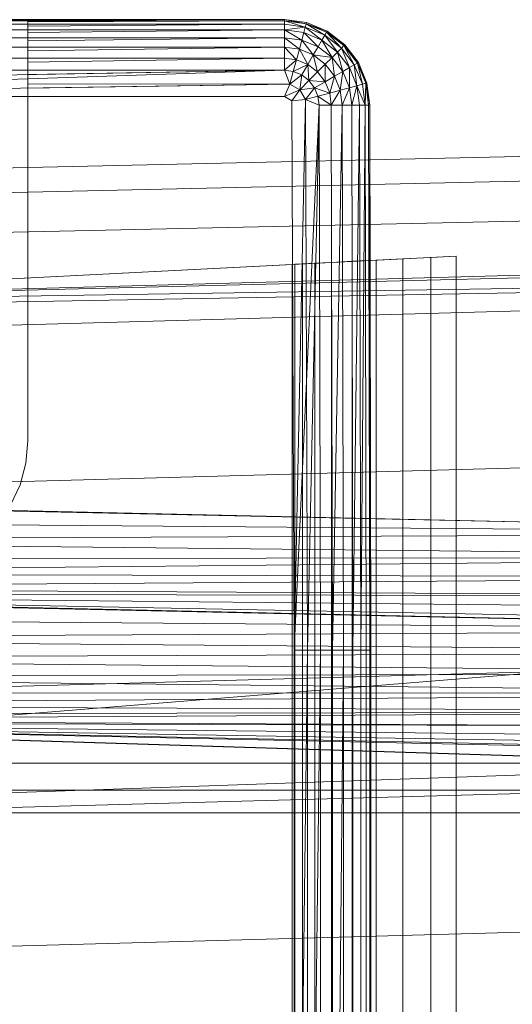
# Model space of a CAD drawing. Header units: metres. Extents: x 391.1 to 427.5, y 12.8 to 28.4.
# Tile 146 of 149: x 407.4818 to 407.5662, y 26.4869 to 26.6556. Entities that reach past the tile are written whole.
import ezdxf

# ---------------------------------------------------------------- set-up
doc = ezdxf.new("R2010")
doc.units = ezdxf.units.M
doc.layers.add('A-DETL-____-MBND', color=7, linetype='Continuous', lineweight=18)

# ---------------------------------------------------------------- blocks, each defined once
blk = doc.blocks.new('Family - Inodor PA-152192-03_TEL_P0A')
at = {"layer": 'A-DETL-____-MBND', "color": 253, "true_color": 0xaaaaaa}
for p, q in [((0.01521, 0.40291), (0.15024, 0.40291)), ((0.01521, 0.40291), (0.15024, 0.40291)), ((0.01521, 0.40291), (0.15024, 0.40291)), ((0.15024, 0.40291), (0.01521, 0.40291)), ((0.15024, 0.40271), (0.01521, 0.40271)), ((0.15024, 0.40211), (0.01521, 0.40211)), ((0.10628, 0.4029), (0.04768, 0.4029)), ((0.10628, 0.40284), (0.15024, 0.40291)), ((0.15024, 0.40291), (0.10628, 0.40284)), ((0.10628, 0.40284), (0.10628, 0.4029)), ((0.10628, 0.40284), (0.10628, 0.40271)), ((0.15024, 0.40271), (0.10628, 0.40271)), ((0.10628, 0.40271), (0.15024, 0.40271)), ((0.10628, 0.40271), (0.10628, 0.40251)), ((0.15024, 0.40271), (0.10628, 0.40251)), ((0.15024, 0.40271), (0.10628, 0.40251)), ((0.10628, 0.40251), (0.10628, 0.40211)), ((0.15024, 0.40211), (0.10628, 0.40211)), ((0.10628, 0.40211), (0.15024, 0.40211)), ((0.10628, 0.40211), (0.10628, 0.40179)), ((0.15024, 0.40211), (0.10628, 0.40179)), ((0.15024, 0.40211), (0.10628, 0.40179)), ((0.10628, 0.40179), (0.10628, 0.40114)), ((0.15024, 0.40291), (0.15403, 0.40241)), ((0.15024, 0.40291), (0.15403, 0.40241)), ((0.15024, 0.40291), (0.15024, 0.40271)), ((0.15024, 0.40291), (0.15403, 0.40241)), ((0.15024, 0.40291), (0.15024, 0.40271)), ((0.15398, 0.40221), (0.15024, 0.40291)), ((0.15024, 0.40271), (0.15024, 0.40291)), ((0.15403, 0.40241), (0.15024, 0.40291)), ((0.15398, 0.40221), (0.15024, 0.40291)), ((0.15398, 0.40221), (0.15024, 0.40271)), ((0.15024, 0.40271), (0.15024, 0.40211)), ((0.15398, 0.40221), (0.15024, 0.40271)), ((0.15398, 0.40221), (0.15024, 0.40271)), ((0.15382, 0.40164), (0.15024, 0.40271)), ((0.15024, 0.40271), (0.15024, 0.40211)), ((0.15382, 0.40164), (0.15024, 0.40271)), ((0.15024, 0.40211), (0.15024, 0.40271)), ((0.15382, 0.40164), (0.15024, 0.40211)), ((0.15024, 0.40114), (0.15024, 0.40211)), ((0.15382, 0.40164), (0.15024, 0.40211)), ((0.15382, 0.40164), (0.15024, 0.40211)), ((0.15024, 0.40114), (0.15024, 0.40211)), ((0.15024, 0.40211), (0.15024, 0.40114)), ((0.15382, 0.40164), (0.15024, 0.40114)), ((0.15024, 0.40114), (0.15382, 0.40164)), ((0.15382, 0.40164), (0.15357, 0.4007)), ((0.15357, 0.4007), (0.15382, 0.40164)), ((0.15357, 0.4007), (0.15382, 0.40164)), ((0.15398, 0.40221), (0.15382, 0.40164)), ((0.15398, 0.40221), (0.15382, 0.40164)), ((0.15382, 0.40164), (0.15398, 0.40221)), ((0.15716, 0.40025), (0.15382, 0.40164)), ((0.15716, 0.40025), (0.15382, 0.40164)), ((0.15668, 0.39941), (0.15382, 0.40164)), ((0.15716, 0.40025), (0.15382, 0.40164)), ((0.15668, 0.39941), (0.15382, 0.40164)), ((0.15403, 0.40241), (0.15398, 0.40221)), ((0.15403, 0.40241), (0.15398, 0.40221)), ((0.15398, 0.40221), (0.15403, 0.40241)), ((0.15746, 0.40077), (0.15398, 0.40221)), ((0.15756, 0.40094), (0.15398, 0.40221)), ((0.15716, 0.40025), (0.15398, 0.40221)), ((0.15756, 0.40094), (0.15398, 0.40221)), ((0.15746, 0.40077), (0.15398, 0.40221)), ((0.15746, 0.40077), (0.15398, 0.40221)), ((0.15716, 0.40025), (0.15398, 0.40221)), ((0.15403, 0.40241), (0.15756, 0.40094)), ((0.15403, 0.40241), (0.15756, 0.40094)), ((0.15403, 0.40241), (0.15756, 0.40094)), ((0.15756, 0.40094), (0.15403, 0.40241)), ((0.15024, 0.40114), (0.01521, 0.40114)), ((0.15024, 0.40114), (0.10628, 0.40114)), ((0.10628, 0.40114), (0.15024, 0.40114)), ((0.10628, 0.40114), (0.10628, 0.40071)), ((0.15024, 0.40114), (0.10628, 0.40071)), ((0.15024, 0.40114), (0.10628, 0.40071)), ((0.10628, 0.40071), (0.10628, 0.39982)), ((0.15357, 0.4007), (0.15024, 0.40114)), ((0.15024, 0.40114), (0.15024, 0.39982)), ((0.15357, 0.4007), (0.15024, 0.40114)), ((0.15357, 0.4007), (0.15024, 0.40114)), ((0.15323, 0.39942), (0.15024, 0.40114)), ((0.15024, 0.40114), (0.15024, 0.39982)), ((0.15323, 0.39942), (0.15024, 0.40114)), ((0.15024, 0.39982), (0.15024, 0.40114)), ((0.15357, 0.4007), (0.15323, 0.39942)), ((0.15357, 0.4007), (0.15323, 0.39942)), ((0.15323, 0.39942), (0.15357, 0.4007)), ((0.15668, 0.39941), (0.15357, 0.4007)), ((0.15668, 0.39941), (0.15357, 0.4007)), ((0.15602, 0.39827), (0.15357, 0.4007)), ((0.15668, 0.39941), (0.15357, 0.4007)), ((0.15602, 0.39827), (0.15357, 0.4007)), ((0.15716, 0.40025), (0.15668, 0.39941)), ((0.15716, 0.40025), (0.15668, 0.39941)), ((0.15668, 0.39941), (0.15716, 0.40025)), ((0.15746, 0.40077), (0.15716, 0.40025)), ((0.15746, 0.40077), (0.15716, 0.40025)), ((0.15716, 0.40025), (0.15746, 0.40077)), ((0.16003, 0.39805), (0.15716, 0.40025)), ((0.16003, 0.39805), (0.15716, 0.40025)), ((0.15935, 0.39736), (0.15716, 0.40025)), ((0.16003, 0.39805), (0.15716, 0.40025)), ((0.15935, 0.39736), (0.15716, 0.40025)), ((0.15756, 0.40094), (0.15746, 0.40077)), ((0.15756, 0.40094), (0.15746, 0.40077)), ((0.15746, 0.40077), (0.15756, 0.40094)), ((0.16045, 0.39847), (0.15746, 0.40077)), ((0.1606, 0.39862), (0.15746, 0.40077)), ((0.16003, 0.39805), (0.15746, 0.40077)), ((0.1606, 0.39862), (0.15746, 0.40077)), ((0.16045, 0.39847), (0.15746, 0.40077)), ((0.16045, 0.39847), (0.15746, 0.40077)), ((0.16003, 0.39805), (0.15746, 0.40077)), ((0.15756, 0.40094), (0.1606, 0.39862)), ((0.15756, 0.40094), (0.1606, 0.39862)), ((0.15756, 0.40094), (0.1606, 0.39862)), ((0.1606, 0.39862), (0.15756, 0.40094)), ((0.15024, 0.39982), (0.01521, 0.39982)), ((0.15024, 0.39819), (0.01521, 0.39819)), ((0.15024, 0.39982), (0.10628, 0.39982)), ((0.10628, 0.39982), (0.15024, 0.39982)), ((0.10628, 0.39982), (0.10628, 0.39929)), ((0.15024, 0.39982), (0.10628, 0.39929)), ((0.15024, 0.39982), (0.10628, 0.39929)), ((0.10628, 0.39929), (0.10628, 0.39819)), ((0.15024, 0.39819), (0.10628, 0.39819)), ((0.10628, 0.39819), (0.15024, 0.39819)), ((0.10628, 0.39819), (0.10628, 0.39758)), ((0.15024, 0.39819), (0.10628, 0.39758)), ((0.15024, 0.39819), (0.10628, 0.39758)), ((0.15323, 0.39942), (0.15024, 0.39982)), ((0.15024, 0.39982), (0.15024, 0.39819)), ((0.15323, 0.39942), (0.15024, 0.39982)), ((0.15323, 0.39942), (0.15024, 0.39982)), ((0.15281, 0.39785), (0.15024, 0.39982)), ((0.15024, 0.39982), (0.15024, 0.39819)), ((0.15281, 0.39785), (0.15024, 0.39982)), ((0.15024, 0.39819), (0.15024, 0.39982)), ((0.15281, 0.39785), (0.15024, 0.39819)), ((0.15024, 0.39819), (0.15024, 0.39631)), ((0.15281, 0.39785), (0.15024, 0.39819)), ((0.15281, 0.39785), (0.15024, 0.39819)), ((0.15232, 0.39603), (0.15024, 0.39819)), ((0.15024, 0.39819), (0.15024, 0.39631)), ((0.15232, 0.39603), (0.15024, 0.39819)), ((0.15024, 0.39631), (0.15024, 0.39819)), ((0.15323, 0.39942), (0.15281, 0.39785)), ((0.15323, 0.39942), (0.15281, 0.39785)), ((0.15281, 0.39785), (0.15323, 0.39942)), ((0.15602, 0.39827), (0.15323, 0.39942)), ((0.15602, 0.39827), (0.15323, 0.39942)), ((0.15602, 0.39827), (0.15323, 0.39942)), ((0.1552, 0.39686), (0.15323, 0.39942)), ((0.1552, 0.39686), (0.15323, 0.39942)), ((0.15602, 0.39827), (0.1552, 0.39686)), ((0.15602, 0.39827), (0.1552, 0.39686)), ((0.1552, 0.39686), (0.15602, 0.39827)), ((0.15668, 0.39941), (0.15602, 0.39827)), ((0.15668, 0.39941), (0.15602, 0.39827)), ((0.15602, 0.39827), (0.15668, 0.39941)), ((0.15841, 0.39643), (0.15602, 0.39827)), ((0.15841, 0.39643), (0.15602, 0.39827)), ((0.15841, 0.39643), (0.15602, 0.39827)), ((0.15935, 0.39736), (0.15668, 0.39941)), ((0.15935, 0.39736), (0.15668, 0.39941)), ((0.15841, 0.39643), (0.15668, 0.39941)), ((0.15935, 0.39736), (0.15668, 0.39941)), ((0.15841, 0.39643), (0.15668, 0.39941)), ((0.16045, 0.39847), (0.16003, 0.39805)), ((0.16045, 0.39847), (0.16003, 0.39805)), ((0.16003, 0.39805), (0.16045, 0.39847)), ((0.1606, 0.39862), (0.16045, 0.39847)), ((0.1606, 0.39862), (0.16045, 0.39847)), ((0.16045, 0.39847), (0.1606, 0.39862)), ((0.16275, 0.39548), (0.16045, 0.39847)), ((0.16275, 0.39548), (0.16045, 0.39847)), ((0.16223, 0.39518), (0.16045, 0.39847)), ((0.16275, 0.39548), (0.16045, 0.39847)), ((0.16223, 0.39518), (0.16045, 0.39847)), ((0.1606, 0.39862), (0.16292, 0.39558)), ((0.1606, 0.39862), (0.16292, 0.39558)), ((0.1606, 0.39862), (0.16292, 0.39558)), ((0.16275, 0.39548), (0.1606, 0.39862)), ((0.16292, 0.39558), (0.1606, 0.39862)), ((0.16275, 0.39548), (0.1606, 0.39862)), ((0.10628, 0.39758), (0.10628, 0.39631)), ((0.15281, 0.39785), (0.15232, 0.39603)), ((0.15281, 0.39785), (0.15232, 0.39603)), ((0.15232, 0.39603), (0.15281, 0.39785)), ((0.1552, 0.39686), (0.15281, 0.39785)), ((0.1552, 0.39686), (0.15281, 0.39785)), ((0.1552, 0.39686), (0.15281, 0.39785)), ((0.15426, 0.39523), (0.15281, 0.39785)), ((0.15426, 0.39523), (0.15281, 0.39785)), ((0.1552, 0.39686), (0.15426, 0.39523)), ((0.1552, 0.39686), (0.15426, 0.39523)), ((0.15426, 0.39523), (0.1552, 0.39686)), ((0.15726, 0.39528), (0.1552, 0.39686)), ((0.15841, 0.39643), (0.1552, 0.39686)), ((0.15841, 0.39643), (0.1552, 0.39686)), ((0.15726, 0.39528), (0.1552, 0.39686)), ((0.15726, 0.39528), (0.1552, 0.39686)), ((0.15593, 0.39395), (0.1552, 0.39686)), ((0.15593, 0.39395), (0.1552, 0.39686)), ((0.15935, 0.39736), (0.15841, 0.39643)), ((0.15935, 0.39736), (0.15841, 0.39643)), ((0.15841, 0.39643), (0.15935, 0.39736)), ((0.16003, 0.39805), (0.15935, 0.39736)), ((0.16003, 0.39805), (0.15935, 0.39736)), ((0.15935, 0.39736), (0.16003, 0.39805)), ((0.16139, 0.3947), (0.15935, 0.39736)), ((0.16139, 0.3947), (0.15935, 0.39736)), ((0.16025, 0.39404), (0.15935, 0.39736)), ((0.16139, 0.3947), (0.15935, 0.39736)), ((0.16025, 0.39404), (0.15935, 0.39736)), ((0.16223, 0.39518), (0.16003, 0.39805)), ((0.16223, 0.39518), (0.16003, 0.39805)), ((0.16139, 0.3947), (0.16003, 0.39805)), ((0.16223, 0.39518), (0.16003, 0.39805)), ((0.16139, 0.3947), (0.16003, 0.39805)), ((0.15024, 0.39631), (0.01521, 0.39631)), ((0.15024, 0.39631), (0.10628, 0.39631)), ((0.10628, 0.39631), (0.15024, 0.39631)), ((0.10628, 0.39631), (0.10628, 0.39563)), ((0.15024, 0.39631), (0.10628, 0.39563)), ((0.15024, 0.39631), (0.10628, 0.39563)), ((0.10628, 0.39563), (0.10628, 0.39423)), ((0.15232, 0.39603), (0.15024, 0.39631)), ((0.15024, 0.39423), (0.15024, 0.39631)), ((0.15232, 0.39603), (0.15024, 0.39631)), ((0.15232, 0.39603), (0.15024, 0.39631)), ((0.15024, 0.39423), (0.15024, 0.39631)), ((0.15024, 0.39631), (0.15024, 0.39423)), ((0.15232, 0.39603), (0.15024, 0.39423)), ((0.15024, 0.39423), (0.15232, 0.39603)), ((0.15178, 0.39402), (0.15232, 0.39603)), ((0.15178, 0.39402), (0.15232, 0.39603)), ((0.15178, 0.39402), (0.15232, 0.39603)), ((0.15426, 0.39523), (0.15178, 0.39402)), ((0.15178, 0.39402), (0.15426, 0.39523)), ((0.15426, 0.39523), (0.15232, 0.39603)), ((0.15426, 0.39523), (0.15232, 0.39603)), ((0.15426, 0.39523), (0.15232, 0.39603)), ((0.15426, 0.39523), (0.15322, 0.39343)), ((0.15322, 0.39343), (0.15426, 0.39523)), ((0.15322, 0.39343), (0.15426, 0.39523)), ((0.15593, 0.39395), (0.15426, 0.39523)), ((0.15593, 0.39395), (0.15426, 0.39523)), ((0.15593, 0.39395), (0.15426, 0.39523)), ((0.15446, 0.39248), (0.15426, 0.39523)), ((0.15446, 0.39248), (0.15426, 0.39523)), ((0.15726, 0.39528), (0.15593, 0.39395)), ((0.15726, 0.39528), (0.15593, 0.39395)), ((0.15593, 0.39395), (0.15726, 0.39528)), ((0.15721, 0.39228), (0.15726, 0.39528)), ((0.15721, 0.39228), (0.15726, 0.39528)), ((0.15841, 0.39643), (0.15726, 0.39528)), ((0.15841, 0.39643), (0.15726, 0.39528)), ((0.15726, 0.39528), (0.15841, 0.39643)), ((0.15884, 0.39322), (0.15726, 0.39528)), ((0.15884, 0.39322), (0.15726, 0.39528)), ((0.15884, 0.39322), (0.15726, 0.39528)), ((0.16025, 0.39404), (0.15841, 0.39643)), ((0.16025, 0.39404), (0.15841, 0.39643)), ((0.15884, 0.39322), (0.15841, 0.39643)), ((0.16025, 0.39404), (0.15841, 0.39643)), ((0.15884, 0.39322), (0.15841, 0.39643)), ((0.16223, 0.39518), (0.16139, 0.3947)), ((0.16223, 0.39518), (0.16139, 0.3947)), ((0.16139, 0.3947), (0.16223, 0.39518)), ((0.16275, 0.39548), (0.16223, 0.39518)), ((0.16275, 0.39548), (0.16223, 0.39518)), ((0.16223, 0.39518), (0.16275, 0.39548)), ((0.16362, 0.39184), (0.16223, 0.39518)), ((0.16362, 0.39184), (0.16223, 0.39518)), ((0.16268, 0.39159), (0.16223, 0.39518)), ((0.16362, 0.39184), (0.16223, 0.39518)), ((0.16268, 0.39159), (0.16223, 0.39518)), ((0.16292, 0.39558), (0.16275, 0.39548)), ((0.16292, 0.39558), (0.16275, 0.39548)), ((0.16275, 0.39548), (0.16292, 0.39558)), ((0.16419, 0.392), (0.16275, 0.39548)), ((0.16419, 0.392), (0.16275, 0.39548)), ((0.16362, 0.39184), (0.16275, 0.39548)), ((0.16419, 0.392), (0.16275, 0.39548)), ((0.16362, 0.39184), (0.16275, 0.39548)), ((0.16292, 0.39558), (0.16439, 0.39205)), ((0.16292, 0.39558), (0.16439, 0.39205)), ((0.16292, 0.39558), (0.16439, 0.39205)), ((0.16419, 0.392), (0.16292, 0.39558)), ((0.16439, 0.39205), (0.16292, 0.39558)), ((0.16419, 0.392), (0.16292, 0.39558)), ((0.15024, 0.39423), (0.01521, 0.39423)), ((0.15024, 0.39423), (0.01521, 0.39201)), ((0.15024, 0.39423), (0.01521, 0.38973)), ((0.15024, 0.39423), (0.10628, 0.39423)), ((0.10628, 0.39423), (0.15024, 0.39423)), ((0.10628, 0.39423), (0.10628, 0.3935)), ((0.15024, 0.39423), (0.10628, 0.3935)), ((0.15024, 0.39423), (0.10628, 0.3935)), ((0.10628, 0.3935), (0.10628, 0.39192)), ((0.15178, 0.39402), (0.15024, 0.39423)), ((0.15121, 0.39188), (0.15024, 0.39423)), ((0.15178, 0.39402), (0.15024, 0.39423)), ((0.15178, 0.39402), (0.15024, 0.39423)), ((0.15121, 0.39188), (0.15024, 0.39423)), ((0.15024, 0.39423), (0.15121, 0.39188)), ((0.15178, 0.39402), (0.15121, 0.39188)), ((0.15178, 0.39402), (0.15121, 0.39188)), ((0.15121, 0.39188), (0.15178, 0.39402)), ((0.15322, 0.39343), (0.15121, 0.39188)), ((0.15322, 0.39343), (0.15121, 0.39188)), ((0.15121, 0.39188), (0.15322, 0.39343)), ((0.15322, 0.39343), (0.15178, 0.39402)), ((0.15322, 0.39343), (0.15178, 0.39402)), ((0.15322, 0.39343), (0.15178, 0.39402)), ((0.15289, 0.39091), (0.15322, 0.39343)), ((0.15289, 0.39091), (0.15322, 0.39343)), ((0.15289, 0.39091), (0.15322, 0.39343)), ((0.15446, 0.39248), (0.15322, 0.39343)), ((0.15446, 0.39248), (0.15322, 0.39343)), ((0.15446, 0.39248), (0.15322, 0.39343)), ((0.15593, 0.39395), (0.15446, 0.39248)), ((0.15593, 0.39395), (0.15446, 0.39248)), ((0.15446, 0.39248), (0.15593, 0.39395)), ((0.15721, 0.39228), (0.15593, 0.39395)), ((0.15721, 0.39228), (0.15593, 0.39395)), ((0.15721, 0.39228), (0.15593, 0.39395)), ((0.15884, 0.39322), (0.15721, 0.39228)), ((0.15884, 0.39322), (0.15721, 0.39228)), ((0.15721, 0.39228), (0.15884, 0.39322)), ((0.15801, 0.39034), (0.15884, 0.39322)), ((0.15801, 0.39034), (0.15884, 0.39322)), ((0.16025, 0.39404), (0.15884, 0.39322)), ((0.16025, 0.39404), (0.15884, 0.39322)), ((0.15884, 0.39322), (0.16025, 0.39404)), ((0.15983, 0.39083), (0.15884, 0.39322)), ((0.15983, 0.39083), (0.15884, 0.39322)), ((0.15983, 0.39083), (0.15884, 0.39322)), ((0.15983, 0.39083), (0.16025, 0.39404)), ((0.15983, 0.39083), (0.16025, 0.39404)), ((0.16139, 0.3947), (0.16025, 0.39404)), ((0.16139, 0.3947), (0.16025, 0.39404)), ((0.16025, 0.39404), (0.16139, 0.3947)), ((0.1614, 0.39125), (0.16025, 0.39404)), ((0.1614, 0.39125), (0.16025, 0.39404)), ((0.1614, 0.39125), (0.16025, 0.39404)), ((0.16268, 0.39159), (0.16139, 0.3947)), ((0.16268, 0.39159), (0.16139, 0.3947)), ((0.1614, 0.39125), (0.16139, 0.3947)), ((0.16268, 0.39159), (0.16139, 0.3947)), ((0.1614, 0.39125), (0.16139, 0.3947)), ((0.15121, 0.39188), (0.01521, 0.38973)), ((0.15121, 0.39188), (0.10628, 0.39192)), ((0.10628, 0.39192), (0.15121, 0.39188)), ((0.10628, 0.39192), (0.10628, 0.39117)), ((0.15121, 0.39188), (0.10628, 0.39117)), ((0.15121, 0.39188), (0.10628, 0.39117)), ((0.15024, 0.38973), (0.15121, 0.39188)), ((0.15121, 0.39188), (0.15024, 0.38973)), ((0.15024, 0.38973), (0.15121, 0.39188)), ((0.15289, 0.39091), (0.15121, 0.39188)), ((0.15289, 0.39091), (0.15121, 0.39188)), ((0.15446, 0.39248), (0.15289, 0.39091)), ((0.15446, 0.39248), (0.15289, 0.39091)), ((0.15289, 0.39091), (0.15446, 0.39248)), ((0.15541, 0.39124), (0.15446, 0.39248)), ((0.15721, 0.39228), (0.15446, 0.39248)), ((0.15721, 0.39228), (0.15446, 0.39248)), ((0.15541, 0.39124), (0.15446, 0.39248)), ((0.15541, 0.39124), (0.15446, 0.39248)), ((0.15721, 0.39228), (0.15541, 0.39124)), ((0.15721, 0.39228), (0.15541, 0.39124)), ((0.15541, 0.39124), (0.15721, 0.39228)), ((0.15801, 0.39034), (0.15721, 0.39228)), ((0.15801, 0.39034), (0.15721, 0.39228)), ((0.15801, 0.39034), (0.15721, 0.39228)), ((0.16268, 0.39159), (0.1614, 0.39125)), ((0.16268, 0.39159), (0.1614, 0.39125)), ((0.1614, 0.39125), (0.16268, 0.39159)), ((0.1618, 0.38826), (0.16268, 0.39159)), ((0.1618, 0.38826), (0.16268, 0.39159)), ((0.16362, 0.39184), (0.16268, 0.39159)), ((0.16362, 0.39184), (0.16268, 0.39159)), ((0.16268, 0.39159), (0.16362, 0.39184)), ((0.16268, 0.39159), (0.16312, 0.38826)), ((0.16409, 0.38826), (0.16268, 0.39159)), ((0.16312, 0.38826), (0.16268, 0.39159)), ((0.16409, 0.38826), (0.16268, 0.39159)), ((0.16312, 0.38826), (0.16268, 0.39159)), ((0.16419, 0.392), (0.16362, 0.39184)), ((0.16419, 0.392), (0.16362, 0.39184)), ((0.16362, 0.39184), (0.16419, 0.392)), ((0.16409, 0.38826), (0.16362, 0.39184)), ((0.16409, 0.38826), (0.16362, 0.39184)), ((0.16409, 0.38826), (0.16362, 0.39184)), ((0.16409, 0.38826), (0.16419, 0.392)), ((0.16409, 0.38826), (0.16419, 0.392)), ((0.16439, 0.39205), (0.16419, 0.392)), ((0.16439, 0.39205), (0.16419, 0.392)), ((0.16419, 0.392), (0.16439, 0.39205)), ((0.16469, 0.38826), (0.16419, 0.392)), ((0.16469, 0.38826), (0.16419, 0.392)), ((0.16469, 0.38826), (0.16419, 0.392)), ((0.16439, 0.39205), (0.16489, 0.38826)), ((0.16439, 0.39205), (0.16489, 0.38826)), ((0.16439, 0.39205), (0.16489, 0.38826)), ((0.16469, 0.38826), (0.16439, 0.39205)), ((0.16489, 0.38826), (0.16439, 0.39205)), ((0.16469, 0.38826), (0.16439, 0.39205)), ((0.10628, 0.39117), (0.10628, 0.38973)), ((0.15289, 0.39091), (0.15024, 0.38973)), ((0.15024, 0.38973), (0.15289, 0.39091)), ((0.15289, 0.39091), (0.15151, 0.38899)), ((0.15151, 0.38899), (0.15289, 0.39091)), ((0.15151, 0.38899), (0.15289, 0.39091)), ((0.15541, 0.39124), (0.15289, 0.39091)), ((0.15541, 0.39124), (0.15289, 0.39091)), ((0.15289, 0.39091), (0.15541, 0.39124)), ((0.15386, 0.38923), (0.15289, 0.39091)), ((0.15386, 0.38923), (0.15289, 0.39091)), ((0.15386, 0.38923), (0.15289, 0.39091)), ((0.15541, 0.39124), (0.15386, 0.38923)), ((0.15386, 0.38923), (0.15541, 0.39124)), ((0.15386, 0.38923), (0.15541, 0.39124)), ((0.156, 0.3898), (0.15386, 0.38923)), ((0.156, 0.3898), (0.15386, 0.38923)), ((0.15386, 0.38923), (0.156, 0.3898)), ((0.156, 0.3898), (0.15541, 0.39124)), ((0.15801, 0.39034), (0.15541, 0.39124)), ((0.15801, 0.39034), (0.15541, 0.39124)), ((0.156, 0.3898), (0.15541, 0.39124)), ((0.156, 0.3898), (0.15541, 0.39124)), ((0.15801, 0.39034), (0.156, 0.3898)), ((0.15801, 0.39034), (0.156, 0.3898)), ((0.156, 0.3898), (0.15801, 0.39034)), ((0.156, 0.3898), (0.15621, 0.38826)), ((0.15829, 0.38826), (0.156, 0.3898)), ((0.15621, 0.38826), (0.156, 0.3898)), ((0.15829, 0.38826), (0.156, 0.3898)), ((0.15621, 0.38826), (0.156, 0.3898)), ((0.15983, 0.39083), (0.15801, 0.39034)), ((0.15983, 0.39083), (0.15801, 0.39034)), ((0.15801, 0.39034), (0.15983, 0.39083)), ((0.15829, 0.38826), (0.15801, 0.39034)), ((0.15829, 0.38826), (0.15801, 0.39034)), ((0.15829, 0.38826), (0.15801, 0.39034)), ((0.15829, 0.38826), (0.15983, 0.39083)), ((0.15829, 0.38826), (0.15983, 0.39083)), ((0.1614, 0.39125), (0.15983, 0.39083)), ((0.1614, 0.39125), (0.15983, 0.39083)), ((0.15983, 0.39083), (0.1614, 0.39125)), ((0.16017, 0.38826), (0.15983, 0.39083)), ((0.16017, 0.38826), (0.15983, 0.39083)), ((0.16017, 0.38826), (0.15983, 0.39083)), ((0.16017, 0.38826), (0.1614, 0.39125)), ((0.16017, 0.38826), (0.1614, 0.39125)), ((0.1618, 0.38826), (0.1614, 0.39125)), ((0.1618, 0.38826), (0.1614, 0.39125)), ((0.1618, 0.38826), (0.1614, 0.39125)), ((0.15024, 0.38973), (0.01521, 0.38973)), ((0.15024, 0.38973), (0.10628, 0.38973)), ((0.10628, 0.38973), (0.15024, 0.38973)), ((0.10628, 0.38973), (0.10628, 0.38949)), ((0.10628, 0.38949), (0.10628, 0.35922)), ((0.15151, 0.38899), (0.15024, 0.38973)), ((0.15151, 0.38899), (0.15024, 0.38973)), ((0.15024, 0.38973), (0.15151, 0.38899)), ((0.15386, 0.38923), (0.15151, 0.38899)), ((0.15386, 0.38923), (0.15151, 0.38899)), ((0.15386, 0.38923), (0.15151, 0.38899)), ((0.15191, 0.29485), (0.15151, 0.38899)), ((0.15151, 0.38899), (0.15191, 0.29485)), ((0.15191, 0.29485), (0.15151, 0.38899)), ((0.15386, 0.38923), (0.15191, 0.29485)), ((0.15191, 0.29485), (0.15386, 0.38923)), ((0.15621, 0.38826), (0.15191, 0.29485)), ((0.15621, 0.38826), (0.15386, 0.38923)), ((0.15621, 0.38826), (0.15386, 0.38923)), ((0.15621, 0.38826), (0.15386, 0.38923)), ((0.15419, 0.29485), (0.15386, 0.38923)), ((0.15419, 0.29485), (0.15386, 0.38923)), ((0.15621, 0.38826), (0.15419, 0.29485)), ((0.15621, 0.38826), (0.15419, 0.29485)), ((0.15419, 0.29485), (0.15621, 0.38826)), ((0.15829, 0.38826), (0.15621, 0.38826)), ((0.15641, 0.29485), (0.15621, 0.38826)), ((0.15829, 0.38826), (0.15621, 0.38826)), ((0.15829, 0.38826), (0.15621, 0.38826)), ((0.15641, 0.29485), (0.15621, 0.38826)), ((0.15641, 0.29485), (0.15621, 0.38826)), ((0.16017, 0.38826), (0.15829, 0.38826)), ((0.15849, 0.29485), (0.15829, 0.38826)), ((0.16017, 0.38826), (0.15829, 0.38826)), ((0.15829, 0.38826), (0.15849, 0.29485)), ((0.16017, 0.38826), (0.15829, 0.38826)), ((0.15849, 0.29485), (0.15829, 0.38826)), ((0.16017, 0.38826), (0.15849, 0.29485)), ((0.15849, 0.29485), (0.16017, 0.38826)), ((0.1618, 0.38826), (0.16017, 0.38826)), ((0.16037, 0.29485), (0.16017, 0.38826)), ((0.1618, 0.38826), (0.16017, 0.38826)), ((0.1618, 0.38826), (0.16017, 0.38826)), ((0.16037, 0.29485), (0.16017, 0.38826)), ((0.16037, 0.29485), (0.16017, 0.38826)), ((0.16312, 0.38826), (0.1618, 0.38826)), ((0.162, 0.29485), (0.1618, 0.38826)), ((0.16312, 0.38826), (0.1618, 0.38826)), ((0.1618, 0.38826), (0.162, 0.29485)), ((0.16312, 0.38826), (0.1618, 0.38826)), ((0.162, 0.29485), (0.1618, 0.38826)), ((0.16312, 0.38826), (0.162, 0.29485)), ((0.162, 0.29485), (0.16312, 0.38826)), ((0.16409, 0.38826), (0.16312, 0.38826)), ((0.16332, 0.29485), (0.16312, 0.38826)), ((0.16409, 0.38826), (0.16312, 0.38826)), ((0.16409, 0.38826), (0.16312, 0.38826)), ((0.16332, 0.29485), (0.16312, 0.38826)), ((0.16332, 0.29485), (0.16312, 0.38826)), ((0.16409, 0.38826), (0.16332, 0.29485)), ((0.16332, 0.29485), (0.16409, 0.38826)), ((0.16469, 0.38826), (0.16409, 0.38826)), ((0.16429, 0.29485), (0.16409, 0.38826)), ((0.16469, 0.38826), (0.16409, 0.38826)), ((0.16469, 0.38826), (0.16409, 0.38826)), ((0.16429, 0.29485), (0.16409, 0.38826)), ((0.16429, 0.29485), (0.16409, 0.38826)), ((0.16489, 0.38826), (0.16469, 0.38826)), ((0.16489, 0.29485), (0.16469, 0.38826)), ((0.16489, 0.38826), (0.16469, 0.38826)), ((0.16469, 0.38826), (0.16489, 0.29485)), ((0.16489, 0.38826), (0.16469, 0.38826)), ((0.16489, 0.29485), (0.16469, 0.38826)), ((0.16489, 0.38826), (0.16489, 0.01465)), ((0.16489, 0.38826), (0.16489, 0.01465)), ((0.16489, 0.38826), (0.16509, 0.29485)), ((0.16489, 0.38826), (0.16489, 0.29485)), ((0.16509, 0.29485), (0.16489, 0.38826)), ((0.16489, 0.29485), (0.16489, 0.38826)), ((0.31954, 0.38234), (0, 0.37522)), ((0.31954, 0.38234), (0, 0.37522)), ((0.31971, 0.37812), (0.00022, 0.371)), ((0.31971, 0.37812), (0.00022, 0.371)), ((0.31998, 0.37128), (0.00056, 0.36417)), ((0.31998, 0.37128), (0.00056, 0.36417)), ((0.00127, 0.35389), (0.51095, 0.36797)), ((0.51095, 0.36678), (0.00127, 0.35389)), ((0.51095, 0.36184), (0.00127, 0.35389)), ((0.51095, 0.36184), (0.00127, 0.35271)), ((0.51095, 0.36184), (0.00127, 0.34776)), ((0.01521, 0.35403), (0.17966, 0.3624)), ((0.15334, 0.36106), (0.15205, 0.361)), ((0.15546, 0.36117), (0.15334, 0.36106)), ((0.15334, 0.36106), (0.15334, 0.04361)), ((0.15833, 0.36132), (0.15546, 0.36117)), ((0.15546, 0.36117), (0.15546, 0.04351)), ((0.16188, 0.3615), (0.15833, 0.36132)), ((0.15833, 0.36132), (0.15833, 0.04336)), ((0.16188, 0.3615), (0.16187, 0.04318)), ((0.16598, 0.36171), (0.16188, 0.3615)), ((0.17052, 0.36194), (0.16598, 0.36171)), ((0.16598, 0.36171), (0.16598, 0.04297)), ((0.17536, 0.36218), (0.17052, 0.36194)), ((0.17052, 0.36194), (0.17052, 0.04274)), ((0.17966, 0.3624), (0.17536, 0.36218)), ((0.17536, 0.36218), (0.17536, 0.04249)), ((0.17966, 0.04228), (0.17966, 0.3624)), ((0.15161, 0.36098), (0.01521, 0.35403)), ((0.15205, 0.361), (0.15161, 0.36098)), ((0.15161, 0.36098), (0.15161, 0.0437)), ((0.15205, 0.361), (0.15205, 0.04368)), ((0.10628, 0.35922), (0.10628, 0.35813)), ((0.10628, 0.35813), (0.10628, 0.33073)), ((0.51095, 0.33495), (0.00127, 0.32087)), ((0.10595, 0.32692), (0.10628, 0.33073)), ((0.10496, 0.32322), (0.10595, 0.32692)), ((0.10334, 0.31974), (0.10496, 0.32322)), ((0.28182, 0.31489), (0.00127, 0.32102)), ((0.00192, 0.32088), (0.28182, 0.31489)), ((0.28182, 0.31489), (0.00192, 0.32088)), ((0.28182, 0.31489), (0.00192, 0.31713)), ((0.28182, 0.31489), (0.00192, 0.31713)), ((0.28182, 0.31489), (0.00192, 0.31371)), ((0.00192, 0.31371), (0.28182, 0.31489)), ((0.28181, 0.31079), (0.00192, 0.31371)), ((0.28181, 0.31079), (0.00192, 0.31371)), ((0.28181, 0.31079), (0.00192, 0.31043)), ((0.00192, 0.30799), (0.28181, 0.31079)), ((0.00192, 0.31043), (0.28181, 0.31079)), ((0.00192, 0.30799), (0.28181, 0.31079)), ((0.28181, 0.30737), (0.00192, 0.30799)), ((0.28181, 0.30737), (0.00192, 0.30799)), ((0.28181, 0.30737), (0.00192, 0.30554)), ((0.00192, 0.30554), (0.28181, 0.30737)), ((0.28181, 0.30409), (0.00192, 0.30554)), ((0.28181, 0.30409), (0.00192, 0.30554)), ((0.28176, 0.29829), (0.00127, 0.30443)), ((0.00187, 0.30429), (0.28176, 0.29829)), ((0.28176, 0.29829), (0.00187, 0.30429)), ((0.28181, 0.30409), (0.00192, 0.30454)), ((0.28181, 0.30409), (0.00192, 0.30454)), ((0.28181, 0.30165), (0.00192, 0.30454)), ((0.28181, 0.30165), (0.00192, 0.30454)), ((0.28181, 0.2992), (0.00192, 0.30454)), ((0.28181, 0.2992), (0.00192, 0.30454)), ((0.28175, 0.2982), (0.00192, 0.30454)), ((0.28175, 0.2982), (0.00192, 0.30454)), ((0.28176, 0.29829), (0.00187, 0.30052)), ((0.28176, 0.29829), (0.00187, 0.30052)), ((0.51095, 0.29991), (0.00127, 0.28584)), ((0.28175, 0.2982), (0.00186, 0.27553)), ((0.00186, 0.27553), (0.28175, 0.2982)), ((0.28176, 0.29829), (0.00187, 0.29687)), ((0.00187, 0.29687), (0.28176, 0.29829)), ((0.28176, 0.29452), (0.00187, 0.29687)), ((0.28176, 0.29452), (0.00187, 0.29687)), ((0.28176, 0.29452), (0.00187, 0.29343)), ((0.00187, 0.29343), (0.28176, 0.29452)), ((0.15191, 0.10805), (0.15191, 0.29485)), ((0.15191, 0.29485), (0.15191, 0.10805)), ((0.15419, 0.29485), (0.15191, 0.29485)), ((0.15419, 0.29485), (0.15191, 0.10805)), ((0.15419, 0.29485), (0.15191, 0.29485)), ((0.15191, 0.10805), (0.15191, 0.29485)), ((0.15191, 0.10805), (0.15419, 0.29485)), ((0.15419, 0.10805), (0.15419, 0.29485)), ((0.15641, 0.29485), (0.15419, 0.29485)), ((0.15641, 0.29485), (0.15419, 0.10805)), ((0.15641, 0.29485), (0.15419, 0.29485)), ((0.15419, 0.10805), (0.15419, 0.29485)), ((0.15419, 0.10805), (0.15419, 0.29485)), ((0.15419, 0.10805), (0.15641, 0.29485)), ((0.15641, 0.10805), (0.15641, 0.29485)), ((0.15641, 0.29485), (0.15849, 0.29485)), ((0.15849, 0.29485), (0.15641, 0.29485)), ((0.15641, 0.10805), (0.15641, 0.29485)), ((0.15641, 0.10805), (0.15641, 0.29485)), ((0.15849, 0.10805), (0.15849, 0.29485)), ((0.16037, 0.29485), (0.15849, 0.29485)), ((0.15849, 0.29485), (0.15849, 0.10805)), ((0.16037, 0.29485), (0.15849, 0.10805)), ((0.16037, 0.29485), (0.15849, 0.29485)), ((0.15849, 0.10805), (0.15849, 0.29485)), ((0.15849, 0.10805), (0.16037, 0.29485)), ((0.16037, 0.10805), (0.16037, 0.29485)), ((0.16037, 0.29485), (0.162, 0.29485)), ((0.162, 0.29485), (0.16037, 0.29485)), ((0.16037, 0.10805), (0.16037, 0.29485)), ((0.16037, 0.10805), (0.16037, 0.29485)), ((0.16332, 0.29485), (0.162, 0.29485)), ((0.162, 0.10805), (0.162, 0.29485)), ((0.16332, 0.29485), (0.162, 0.29485)), ((0.162, 0.29485), (0.162, 0.10805)), ((0.16332, 0.29485), (0.162, 0.29485)), ((0.162, 0.10805), (0.162, 0.29485)), ((0.16429, 0.29485), (0.16332, 0.29485)), ((0.16332, 0.10805), (0.16332, 0.29485)), ((0.16429, 0.29485), (0.16332, 0.29485)), ((0.16332, 0.29485), (0.16332, 0.10805)), ((0.16429, 0.29485), (0.16332, 0.29485)), ((0.16332, 0.10805), (0.16332, 0.29485)), ((0.16489, 0.29485), (0.16429, 0.29485)), ((0.16429, 0.10805), (0.16429, 0.29485)), ((0.16429, 0.29485), (0.16489, 0.29485)), ((0.16429, 0.29485), (0.16429, 0.10805)), ((0.16489, 0.29485), (0.16429, 0.29485)), ((0.16429, 0.10805), (0.16429, 0.29485)), ((0.16509, 0.29485), (0.16489, 0.29485)), ((0.16489, 0.10805), (0.16489, 0.29485)), ((0.16509, 0.29485), (0.16489, 0.29485)), ((0.16489, 0.29485), (0.16489, 0.10805)), ((0.16509, 0.29485), (0.16489, 0.29485)), ((0.16489, 0.10805), (0.16489, 0.29485)), ((0.16509, 0.29485), (0.16509, 0.10805)), ((0.16509, 0.29485), (0.16509, 0.10805)), ((0.28176, 0.29086), (0.00187, 0.29343)), ((0.28176, 0.29086), (0.00187, 0.29343)), ((0.28176, 0.29086), (0.00187, 0.29033)), ((0.00187, 0.29033), (0.28176, 0.29086)), ((0.28176, 0.28743), (0.00187, 0.29033)), ((0.28176, 0.28743), (0.00187, 0.29033)), ((0.28176, 0.28743), (0.00187, 0.28766)), ((0.28176, 0.28743), (0.00187, 0.28766)), ((0.28176, 0.28743), (0.00187, 0.28548)), ((0.00187, 0.28548), (0.28176, 0.28743)), ((0.28176, 0.28433), (0.00187, 0.28548)), ((0.28176, 0.28433), (0.00187, 0.28548)), ((0.28176, 0.28433), (0.00187, 0.28388)), ((0.00187, 0.2829), (0.28176, 0.28433)), ((0.00187, 0.28388), (0.28176, 0.28433)), ((0.00187, 0.2829), (0.28176, 0.28433)), ((0.28176, 0.28165), (0.00187, 0.2829)), ((0.28176, 0.28165), (0.00187, 0.2829)), ((0.51154, 0.26697), (0.00187, 0.28259)), ((0.28176, 0.27659), (0.00187, 0.28259)), ((0.28176, 0.27659), (0.00187, 0.28259)), ((0.52327, 0.26645), (0.00187, 0.28259)), ((0.51154, 0.26697), (0.00187, 0.28259)), ((0.00187, 0.28259), (0.28176, 0.27659)), ((0.28176, 0.28165), (0.00187, 0.28259)), ((0.28176, 0.28165), (0.00187, 0.28259)), ((0.28176, 0.27948), (0.00187, 0.28259)), ((0.28176, 0.27948), (0.00187, 0.28259)), ((0.28176, 0.27788), (0.00187, 0.28259)), ((0.28176, 0.27788), (0.00187, 0.28259)), ((0.28176, 0.2769), (0.00187, 0.28259)), ((0.28176, 0.2769), (0.00187, 0.28259)), ((0.28176, 0.27659), (0.00187, 0.28259)), ((0.51095, 0.27916), (0.00127, 0.26508)), ((0.28176, 0.27659), (0.00186, 0.26697)), ((0.00186, 0.26697), (0.28176, 0.27659)), ((0.28176, 0.27553), (0.00186, 0.27553)), ((0.28176, 0.27553), (0.00186, 0.27553)), ((0.00186, 0.27086), (0.28176, 0.27086)), ((0.28176, 0.27086), (0.00186, 0.27086)), ((0.28176, 0.26697), (0.00186, 0.26697)), ((0.28176, 0.26697), (0.00186, 0.26697)), ((0.28176, 0.26697), (0.00186, 0.26697)), ((0.28176, 0.26697), (0.00186, 0.26697)), ((0.51095, 0.25539), (0.00127, 0.24131))]:
    blk.add_line(p, q, dxfattribs=at)
blk = doc.blocks.new('LONDR55-XX_ZZ-ARQ-CAA-M3D-Londres55_ifc-1-03_TEL_P0A')
at = {"layer": 'A-DETL-____-MBND', "color": 253, "lineweight": 18, "true_color": 0xaaaaaa}
blk.add_blockref('Family - Inodor PA-152192-03_TEL_P0A', (407.37693, 26.25274), dxfattribs=at)

msp = doc.modelspace()

# ---------------------------------------------------------------- block references
at = {"lineweight": 5}
msp.add_blockref('LONDR55-XX_ZZ-ARQ-CAA-M3D-Londres55_ifc-1-03_TEL_P0A', (0, 0), dxfattribs=at)

doc.saveas('drawing.dxf')
